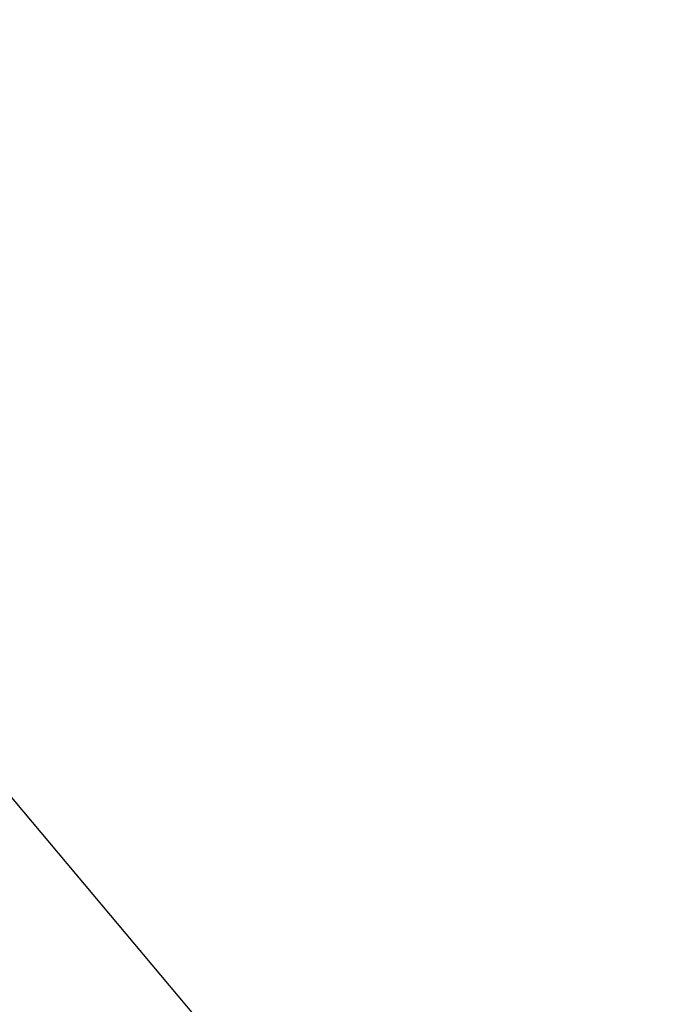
# Model space of a CAD drawing. Extents: x 10527 to 38813, y 13847 to 37526.
# Tile 169 of 256: x 35374.8022 to 35374.8289, y 36383.5746 to 36383.6152. Entities that reach past the tile are written whole.
import ezdxf

# ---------------------------------------------------------------- set-up
doc = ezdxf.new("R2010")
doc.units = 0
doc.header["$LTSCALE"] = 0.5
doc.header["$MEASUREMENT"] = 0
doc.linetypes.add('Д_ТРОТ_ТРУБА', pattern=[3, 1.5, -1.5])
doc.layers.add('(025) Дорога', color=7, linetype='Continuous')
doc.layers.add('.', color=7, linetype='Continuous', lineweight=15)

# ---------------------------------------------------------------- blocks, each defined once
blk = doc.blocks.new('gergrgrre')
at = {"layer": '(025) Дорога', "linetype": 'Д_ТРОТ_ТРУБА', "flags": 128}
blk.add_lwpolyline([(360034.858679, 4200791.392138), (360036.732518, 4200790.501157), (360038.761234, 4200786.552604), (360042.501124, 4200778.433284), (360055.49158, 4200753.987861), (360078.802933, 4200711.410784), (360116.369038, 4200649.915482), (360150.8, 4200586.239998), (360165.682426, 4200563.024998), (360179.515, 4200545.240001), (360209.989249, 4200509.460904), (360265.27, 4200443.629997), (360306.026155, 4200398.778133), (360384.564822, 4200319.740076), (360425.36654, 4200280.592189), (360454.087447, 4200253.775101), (360461.596272, 4200243.167315), (360473.356162, 4200225.781944), (360486.072345, 4200211.833149), (360495.233167, 4200201.294555)], dxfattribs=at)

msp = doc.modelspace()

# ---------------------------------------------------------------- hatches: boundary and pattern name
at = {"layer": '.', "ltscale": 0.149071}
h = msp.add_hatch(color=256, dxfattribs=at)
h.dxf.hatch_style = 1
h.set_gradient(color1=(255, 255, 255), tint=1)
h.paths.add_polyline_path([(35043.297113, 36082.013179), (36343.297113, 36082.013179), (36343.297113, 37217.013179), (35043.297113, 37217.013179)])
h.paths.add_polyline_path([(35058.297113, 37202.013179), (36328.297113, 37202.013179), (36328.297113, 36097.013179), (35058.297113, 36097.013179)], flags=16)

# ---------------------------------------------------------------- block references
at = {"linetype": 'Continuous'}
msp.add_blockref('gergrgrre', (-324846.943652, -4164111.877899), dxfattribs=at)

doc.saveas('drawing.dxf')
